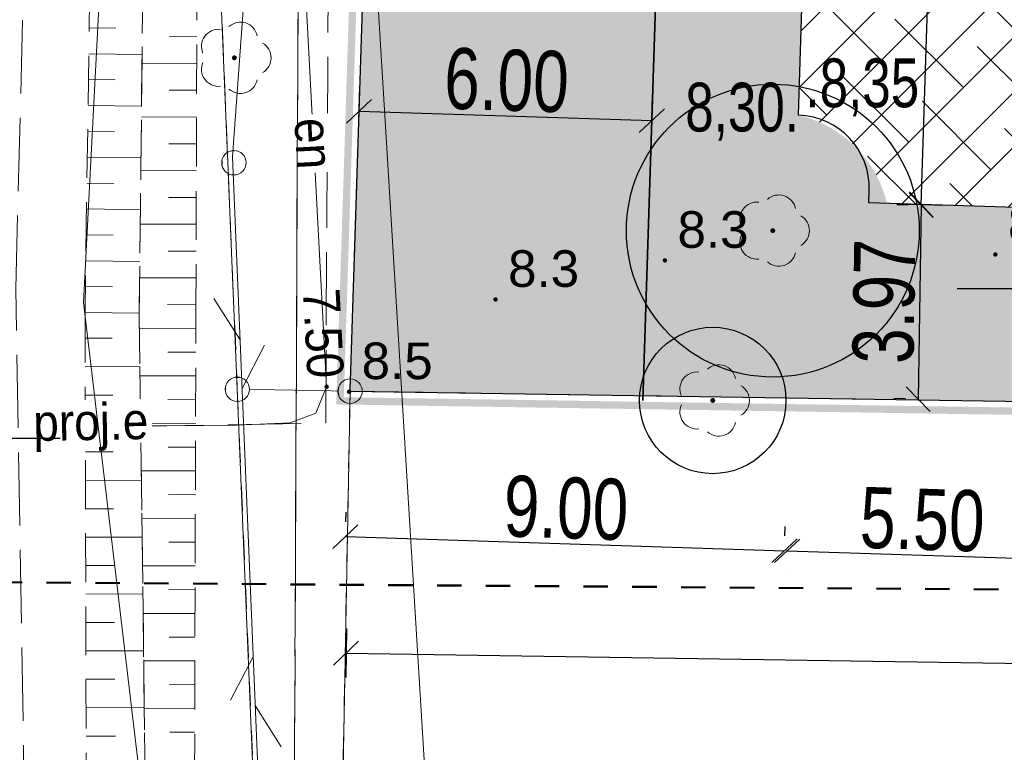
# Model space of a CAD drawing. Extents: x -3 to 10956327, y 0 to 11904415.
# Tile 7 of 15: x 5478128 to 5478148, y 5952191 to 5952206. Entities that reach past the tile are written whole.
import ezdxf
from ezdxf.enums import TextEntityAlignment as Align

# ---------------------------------------------------------------- set-up
doc = ezdxf.new("R2010")
doc.units = 0
doc.header["$LTSCALE"] = 0.5
doc.header["$PDMODE"] = 33
doc.header["$PDSIZE"] = 0.3
for name, pattern in [('1 1', [2, 1, -1]), ('2 1', [3, 2, -1]), ('3 1', [4, 3, -1]), ('EGKK', [4, 3, -1]), ('EGUG', [2, 1, -1]), ('HIDDEN', [0.375, 0.25, -0.125])]:
    doc.linetypes.add(name, pattern=pattern)
doc.layers.get('0').update_dxf_attribs({"color": 251})
doc.layers.get('Defpoints').update_dxf_attribs({"color": 251})
for name, color, linetype in [('--drzewa', 74, 'Continuous'), ('--granica', 2, 'Continuous'), ('--rzędne terenu', 5, 'Continuous'), ('--trawa', 104, 'Continuous'), ('--utw.ażur', 251, 'Continuous'), ('PARSI', 7, 'Continuous'), ('Strzałka', 251, 'Continuous')]:
    doc.layers.add(name, color=color, linetype=linetype)
for name, color, linetype, lineweight in [('--linia  zabudowy', 1, 'Continuous', 35), ('--wymiary', 7, 'Continuous', 0), ('--zagos.terenu', 7, 'Continuous', 30), ('EGDE', 7, 'Continuous', 20), ('EGKK', 251, 'Continuous', 20), ('EGPG', 251, 'Continuous', 20), ('EGPG_O', 251, 'Continuous', 20), ('EGUG', 251, 'Continuous', 20), ('OTK', 251, 'Continuous', 20), ('OTR', 251, 'Continuous', 20), ('OTRN', 251, 'Continuous', 20), ('OTRN_O', 251, 'Continuous', 18), ('OTZ', 3, 'Continuous', 20), ('SUE', 251, 'Continuous', 20), ('SUE_O', 251, 'Continuous', 20), ('SUK', 251, 'Continuous', 20), ('SUL', 251, 'Continuous', 20), ('SUP', 251, 'Continuous', 20), ('SUPS', 251, 'Continuous', 20), ('SUPS_O', 251, 'Continuous', 0), ('SUT', 251, 'Continuous', 20)]:
    doc.layers.add(name, color=color, linetype=linetype, lineweight=lineweight)
doc.styles.add('1-500', font='arial.ttf', dxfattribs={"width": 0.75, "height": 1.25})
doc.styles.add('BDOT', font='Arial.ttf', dxfattribs={"width": 0.9})
doc.styles.add('EGBP', font='arial.ttf')
doc.styles.add('GESUT', font='Arial.ttf', dxfattribs={"width": 0.9})
doc.styles.add('STYL-1', font='arial.ttf', dxfattribs={"width": 0.75})
doc.linetypes.add('LINIA ZAB2', pattern='A,0.4,[135,RODZLIN.shx,S=0.015,R=0,X=-0.1,Y=0],0.4', length=0.8)
doc.linetypes.add('SUTP', pattern='A,7.5,[50,msgB.shx,S=1,R=0,X=0,Y=0],15,[50,msgB.shx,S=1,R=180,X=0,Y=0],7.5', length=30)
doc.dimstyles.new('1-500', dxfattribs={"dimtxt": 1.25, "dimasz": 0.5, "dimexe": 0.5, "dimexo": 1, "dimgap": 0.09, "dimtad": 1, "dimzin": 0, "dimdsep": 46, "dimtxsty": '1-500', "dimblk": 'OBLIQUE', "dimcen": 0.09, "dimclrt": 256, "dimadec": 0, "dimazin": 0, "dimtfac": 1, "dimtdec": 4, "dimtix": 1, "dimtofl": 0, "dimtmove": 2, "dimatfit": 3, "dimldrblk": 'OBLIQUE', "dimfxl": 0.5, "dimfxlon": 1, "dimtvp": 0.9, "dimtolj": 1, "dimtzin": 0, "dimarcsym": 0})

# ---------------------------------------------------------------- blocks, each defined once
blk = doc.blocks.new('OTZL')
at = {"layer": 'OTZ', "color": 0, "lineweight": 18, "const_width": 0.1}
blk.add_lwpolyline([(-0.05, 0, 1), (0.05, 0, 1)], format="xyb", close=True, dxfattribs=at)
at = {"layer": 'OTZ', "color": 0, "lineweight": 18}
for centre, start, end in [((0.247, 0.761), 12, 132), ((-0.647, 0.47), 84, 204), ((0.8, 0), 300, 60), ((-0.647, -0.47), 156, 276), ((0.247, -0.761), 228, 348)]:
    blk.add_arc(centre, 0.7, start, end, dxfattribs=at)
blk = doc.blocks.new('SUPS_B')
at = {"layer": 'SUPS', "color": 0, "const_width": 0.09, "flags": 128}
blk.add_lwpolyline([(-0.045, 0, 1), (0.045, 0, 1)], format="xyb", close=True, dxfattribs=at)
at = {"layer": 'SUPS_O', "color": 0, "style": 'GESUT', "width": 0.9}
blk.add_attdef('RZEDNA', (1.597, -0.736), '', height=1.5, dxfattribs=at)
blk = doc.blocks.new('SUPP')
at = {"color": 0}
blk.add_wipeout([(0.48, 0), (0.457, 0.148), (0.388, 0.282), (0.282, 0.388), (0.148, 0.457), (0, 0.48), (-0.148, 0.457), (-0.282, 0.388), (-0.388, 0.282), (-0.457, 0.148), (-0.48, 0), (-0.457, -0.148), (-0.388, -0.282), (-0.282, -0.388), (-0.148, -0.457), (0, -0.48), (0.148, -0.457), (0.282, -0.388), (0.388, -0.282), (0.457, -0.148)], dxfattribs=at).dxf.layer = 'SUP'
at = {"layer": 'SUP', "color": 0, "lineweight": 18}
blk.add_circle((0, 0), 0.5, dxfattribs=at)
blk = doc.blocks.new('EGPG_a')
at = {"layer": 'EGPG_O', "color": 0, "style": 'EGBP'}
blk.add_attdef('NRP', (0.976, 0.519), '', height=1.5, dxfattribs=at)
at = {"color": 0}
blk.add_wipeout([(0.48, 0), (0.457, 0.148), (0.388, 0.282), (0.282, 0.388), (0.148, 0.457), (0, 0.48), (-0.148, 0.457), (-0.282, 0.388), (-0.388, 0.282), (-0.457, 0.148), (-0.48, 0), (-0.457, -0.148), (-0.388, -0.282), (-0.282, -0.388), (-0.148, -0.457), (0, -0.48), (0.148, -0.457), (0.282, -0.388), (0.388, -0.282), (0.457, -0.148)], dxfattribs=at).dxf.layer = 'EGPG'
at = {"layer": 'EGPG', "color": 0, "lineweight": 18}
blk.add_circle((0, 0, 1), 0.5, dxfattribs=at)
blk = doc.blocks.new('OTRN')
at = {"layer": 'OTRN', "color": 0, "const_width": 0.09}
blk.add_lwpolyline([(-0.045, 0, 1), (0.045, 0, 1)], format="xyb", close=True, dxfattribs=at)
at = {"layer": 'OTRN_O', "color": 0, "style": 'BDOT'}
blk.add_attdef('RZEDNA', (0.514, 0.515), '', height=1.5, dxfattribs=at)
blk = doc.blocks.new('SUTP')
at = {"layer": 'SUT', "color": 0, "lineweight": 18}
for p, q in [((-1, 0.268), (0, 2)), ((1, -1.732), (0, 0))]:
    blk.add_line(p, q, dxfattribs=at)
blk = doc.blocks.new('mzsk')
at = {"layer": 'PARSI', "color": 0}
for p, q in [((0, -5), (0, 5)), ((5, 0), (-5, 0))]:
    blk.add_line(p, q, dxfattribs=at)
blk = doc.blocks.new('_Oblique')
at = {"color": 0, "linetype": 'ByBlock', "lineweight": -2}
blk.add_line((-0.5, -0.5), (0.5, 0.5), dxfattribs=at)
blk = doc.blocks.new('*D247')
at = {"layer": '--wymiary', "color": 0, "lineweight": -2}
for p, q in [((5478134.974, 5952195.224), (5478134.98, 5952195.42)), ((5478143.969, 5952194.935), (5478143.976, 5952195.131)), ((5478134.964, 5952194.92), (5478143.96, 5952194.631))]:
    blk.add_line(p, q, dxfattribs=at)
at = {"layer": 'Defpoints', "color": 0}
for p in [(5478143.96, 5952194.631), (5478134.942, 5952194.225), (5478143.937, 5952193.936)]:
    blk.add_point(p, dxfattribs=at)
at = {"layer": '--wymiary', "color": 0, "lineweight": -2, "xscale": 0.5, "yscale": 0.5, "zscale": 0.5}
for p, rotation in [((5478134.964, 5952194.92), 178.160296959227), ((5478143.96, 5952194.631), 358.160296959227)]:
    blk.add_blockref('_Oblique', p, dxfattribs=dict(at, rotation=rotation))
at = {"layer": '--wymiary', "insert": (5478139.485, 5952195.503), "char_height": 1.25, "attachment_point": 5, "rotation": 358.1603, "style": '1-500'}
blk.add_mtext('\\A1;9.00', dxfattribs=at)
blk = doc.blocks.new('*D248')
at = {"layer": '--wymiary', "color": 0, "lineweight": -2}
for p, q in [((5478144.013, 5952194.63), (5478149.51, 5952194.453)), ((5478143.997, 5952194.13), (5478143.997, 5952194.13)), ((5478149.494, 5952193.953), (5478149.494, 5952193.953))]:
    blk.add_line(p, q, dxfattribs=at)
at = {"layer": 'Defpoints', "color": 0}
for p in [(5478144.029, 5952195.129), (5478149.526, 5952194.953), (5478149.51, 5952194.453)]:
    blk.add_point(p, dxfattribs=at)
at = {"layer": '--wymiary', "color": 0, "lineweight": -2, "xscale": 0.5, "yscale": 0.5, "zscale": 0.5}
for p, rotation in [((5478144.013, 5952194.63), 178.1602969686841), ((5478149.51, 5952194.453), 358.160296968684)]:
    blk.add_blockref('_Oblique', p, dxfattribs=dict(at, rotation=rotation))
at = {"layer": '--wymiary', "insert": (5478146.785, 5952195.269), "char_height": 1.25, "attachment_point": 5, "rotation": 358.1603, "style": '1-500'}
blk.add_mtext('\\A1;5.50', dxfattribs=at)
blk = doc.blocks.new('*D257')
at = {"layer": '--wymiary', "color": 0, "lineweight": -2}
for p, q in [((5478134.985, 5952193.035), (5478134.97, 5952192.035)), ((5478134.977, 5952192.535), (5478182.337, 5952191.805)), ((5478182.345, 5952192.305), (5478182.33, 5952191.305))]:
    blk.add_line(p, q, dxfattribs=at)
at = {"layer": 'Defpoints', "color": 0}
for p in [(5478135.06, 5952197.9), (5478182.42, 5952197.17), (5478182.337, 5952191.805)]:
    blk.add_point(p, dxfattribs=at)
at = {"layer": '--wymiary', "color": 0, "lineweight": -2, "xscale": 0.5, "yscale": 0.5, "zscale": 0.5}
for p, rotation in [((5478134.977, 5952192.535), 179.116921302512), ((5478182.337, 5952191.805), 359.116921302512)]:
    blk.add_blockref('_Oblique', p, dxfattribs=dict(at, rotation=rotation))
at = {"layer": '--wymiary', "insert": (5478158.669, 5952192.898), "char_height": 1.25, "attachment_point": 5, "rotation": 359.1169, "style": '1-500'}
blk.add_mtext('\\A1;47.37', dxfattribs=at)
blk = doc.blocks.new('*D258')
at = {"layer": '--linia  zabudowy', "color": 0, "linetype": 'Continuous', "lineweight": -2, "ltscale": 10}
for p, q in [((5478135.238, 5952203.45), (5478135.26, 5952204.136)), ((5478141.235, 5952203.257), (5478141.257, 5952203.943)), ((5478135.244, 5952203.636), (5478141.241, 5952203.443))]:
    blk.add_line(p, q, dxfattribs=at)
at = {"layer": 'Defpoints', "color": 0}
for p in [(5478141.241, 5952203.443), (5478135.206, 5952202.451), (5478141.203, 5952202.258)]:
    blk.add_point(p, dxfattribs=at)
at = {"layer": '--linia  zabudowy', "color": 0, "lineweight": -2, "xscale": 0.5, "yscale": 0.5, "zscale": 0.5}
for p, rotation in [((5478135.244, 5952203.636), 178.160296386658), ((5478141.241, 5952203.443), 358.160296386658)]:
    blk.add_blockref('_Oblique', p, dxfattribs=dict(at, rotation=rotation))
at = {"layer": '--linia  zabudowy', "lineweight": 0, "insert": (5478138.266, 5952204.267), "char_height": 1.25, "attachment_point": 5, "rotation": 358.1603, "style": '1-500'}
blk.add_mtext('\\A1;6.00', dxfattribs=at)
blk = doc.blocks.new('*D276')
at = {"layer": '--wymiary', "color": 0, "lineweight": -2}
for p, q in [((5478146.762, 5952201.724), (5478147.488, 5952224.313)), ((5478146.988, 5952224.329), (5478147.988, 5952224.297)), ((5478146.263, 5952201.74), (5478147.262, 5952201.708))]:
    blk.add_line(p, q, dxfattribs=at)
at = {"layer": 'Defpoints', "color": 0}
for p in [(5478145.938, 5952224.362), (5478147.488, 5952224.313), (5478145.212, 5952201.774)]:
    blk.add_point(p, dxfattribs=at)
at = {"layer": '--wymiary', "color": 0, "lineweight": -2, "xscale": 0.5, "yscale": 0.5, "zscale": 0.5}
for p, rotation in [((5478147.488, 5952224.313), 88.16029638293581), ((5478146.762, 5952201.724), 268.1602963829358)]:
    blk.add_blockref('_Oblique', p, dxfattribs=dict(at, rotation=rotation))
at = {"layer": '--wymiary', "insert": (5478146.397, 5952213.042), "char_height": 1.25, "attachment_point": 5, "rotation": 88.1603, "style": '1-500'}
blk.add_mtext('\\A1;22.60', dxfattribs=at)
blk = doc.blocks.new('*D311')
at = {"layer": '--wymiary', "color": 0, "lineweight": -2}
for p, q in [((5478146.503, 5952201.716), (5478146.262, 5952201.72)), ((5478146.762, 5952201.712), (5478146.701, 5952197.739)), ((5478146.441, 5952197.743), (5478146.201, 5952197.747))]:
    blk.add_line(p, q, dxfattribs=at)
at = {"layer": 'Defpoints', "color": 0}
for p in [(5478147.503, 5952201.7), (5478146.701, 5952197.739), (5478147.441, 5952197.728)]:
    blk.add_point(p, dxfattribs=at)
at = {"layer": '--wymiary', "color": 0, "lineweight": -2, "xscale": 0.5, "yscale": 0.5, "zscale": 0.5}
for p, rotation in [((5478146.762, 5952201.712), 89.11692130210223), ((5478146.701, 5952197.739), 269.1169213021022)]:
    blk.add_blockref('_Oblique', p, dxfattribs=dict(at, rotation=rotation))
at = {"layer": '--wymiary', "insert": (5478146.003, 5952199.737), "char_height": 1.25, "attachment_point": 5, "rotation": 89.1169, "style": '1-500'}
blk.add_mtext('\\A1;3.97', dxfattribs=at)
blk = doc.blocks.new('*D326')
at = {"color": 0, "lineweight": -2}
for p, q in [((5478123.686, 5952226.313), (5478122.788, 5952198.283)), ((5478124.185, 5952226.297), (5478123.186, 5952226.329)), ((5478123.288, 5952198.267), (5478122.288, 5952198.299))]:
    blk.add_line(p, q, dxfattribs=at)
at = {"layer": 'Defpoints', "color": 0}
for p in [(5478135.96, 5952225.92), (5478122.788, 5952198.283), (5478135.062, 5952197.89)]:
    blk.add_point(p, dxfattribs=at)
at = {"color": 0, "lineweight": -2, "xscale": 0.5, "yscale": 0.5, "zscale": 0.5}
for p, rotation in [((5478123.686, 5952226.313), 88.16605781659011), ((5478122.788, 5952198.283), 268.1660578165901)]:
    blk.add_blockref('_Oblique', p, dxfattribs=dict(at, rotation=rotation))
at = {"insert": (5478122.509, 5952212.321), "char_height": 1.25, "attachment_point": 5, "rotation": 88.1661, "style": '1-500'}
blk.add_mtext('\\A1;28.04', dxfattribs=at)

msp = doc.modelspace()

# ---------------------------------------------------------------- hatches: boundary and pattern name
at = {"layer": '--utw.ażur'}
h = msp.add_hatch(dxfattribs=at)
h.set_pattern_fill('ANSI38', color=256, scale=0.25, style=0)
h.paths.add_polyline_path([(5478144.246, 5952203.557, -0.284874), (5478146.06, 5952201.747), (5478149.687, 5952201.63), (5478150.3, 5952220.716), (5478156.301, 5952220.533), (5478156.414, 5952224.036), (5478141.917, 5952224.491), (5478139.418, 5952224.572), (5478135.906, 5952224.684), (5478135.77, 5952220.602), (5478143.285, 5952220.362, -0.405573), (5478144.737, 5952218.863), (5478144.656, 5952216.316)])

# ---------------------------------------------------------------- linework, layer by layer
at = {"layer": '--drzewa'}
for centre, radius in [((5478143.72, 5952201.19, 8.237), 3), ((5478142.49, 5952197.71, 8.147), 1.5)]:
    msp.add_circle(centre, radius, dxfattribs=at)
at = {"layer": '--linia  zabudowy', "linetype": 'LINIA ZAB2', "ltscale": 10}
msp.add_lwpolyline([(5478142.281, 5952235.821), (5478142.121, 5952230.823), (5478141.96, 5952225.826), (5478141.057, 5952197.707)], dxfattribs=at)
at = {"layer": '--zagos.terenu', "linetype": 'Continuous'}
for p, q in [((5478144.246, 5952203.556), (5478144.656, 5952216.316)), ((5478145.689, 5952201.759), (5478145.697, 5952202.009)), ((5478149.687, 5952201.63), (5478145.689, 5952201.759))]:
    msp.add_line(p, q, dxfattribs=at)
msp.add_arc((5478144.198, 5952202.057), 1.5, 358.1603, 88.1603, dxfattribs=at)
at = {"layer": 'EGDE', "lineweight": 18}
for points in [[(5478138.643, 5952261.948), (5478135.96, 5952225.92), (5478183.22, 5952225.18), (5478182.42, 5952197.17), (5478135.06, 5952197.9), (5478134.54, 5952169.916)], [(5478134.548, 5952170.371), (5478135.06, 5952197.9), (5478132.75, 5952197.94), (5478133.89, 5952170.239)]]:
    msp.add_lwpolyline(points, dxfattribs=at)
msp.add_lwpolyline([(5478135.06, 5952197.9), (5478182.42, 5952197.17), (5478183.22, 5952225.18), (5478135.96, 5952225.92)], close=True, dxfattribs=at)
at = {"layer": 'EGKK', "linetype": 'EGKK', "lineweight": 18}
msp.add_lwpolyline([(5478135.06, 5952197.9), (5478182.42, 5952197.17), (5478183.22, 5952225.18), (5478135.96, 5952225.92)], close=True, dxfattribs=at)
at = {"layer": 'EGUG', "linetype": 'EGUG', "lineweight": 18}
msp.add_lwpolyline([(5478135.06, 5952197.9), (5478182.42, 5952197.17), (5478183.22, 5952225.18), (5478135.96, 5952225.92)], close=True, dxfattribs=at)
at = {"layer": 'OTR'}
for p, q in [((5478129.714, 5952205.345), (5478130.259, 5952205.337)), ((5478131.921, 5952205.162), (5478131.362, 5952205.164)), ((5478129.707, 5952204.815), (5478130.799, 5952204.799)), ((5478131.919, 5952204.613), (5478130.797, 5952204.617)), ((5478129.699, 5952204.285), (5478130.246, 5952204.277)), ((5478131.917, 5952204.064), (5478131.354, 5952204.066)), ((5478129.691, 5952203.755), (5478130.787, 5952203.739)), ((5478131.915, 5952203.515), (5478130.785, 5952203.519)), ((5478129.684, 5952203.225), (5478130.232, 5952203.217)), ((5478131.913, 5952202.966), (5478131.346, 5952202.968)), ((5478129.676, 5952202.695), (5478130.775, 5952202.679)), ((5478131.911, 5952202.417), (5478130.773, 5952202.421)), ((5478129.668, 5952202.165), (5478130.219, 5952202.157)), ((5478131.909, 5952201.868), (5478131.338, 5952201.87)), ((5478129.661, 5952201.635), (5478130.764, 5952201.619)), ((5478131.907, 5952201.319), (5478130.76, 5952201.323)), ((5478129.653, 5952201.104), (5478130.206, 5952201.097)), ((5478131.905, 5952200.77), (5478131.33, 5952200.772)), ((5478129.646, 5952200.574), (5478130.752, 5952200.558)), ((5478131.903, 5952200.22), (5478130.748, 5952200.225)), ((5478129.638, 5952200.044), (5478130.192, 5952200.036)), ((5478131.901, 5952199.671), (5478131.322, 5952199.674)), ((5478129.63, 5952199.514), (5478130.74, 5952199.498)), ((5478131.899, 5952199.185), (5478130.744, 5952199.188)), ((5478129.631, 5952198.984), (5478130.189, 5952198.986)), ((5478131.898, 5952198.698), (5478131.324, 5952198.7)), ((5478129.633, 5952198.402), (5478130.754, 5952198.405)), ((5478131.896, 5952198.212), (5478130.756, 5952198.215)), ((5478129.634, 5952197.82), (5478130.198, 5952197.821)), ((5478131.895, 5952197.725), (5478131.329, 5952197.727)), ((5478129.636, 5952197.238), (5478130.769, 5952197.241)), ((5478131.894, 5952197.239), (5478130.769, 5952197.242)), ((5478129.637, 5952196.655), (5478130.207, 5952196.657)), ((5478131.892, 5952196.752), (5478131.334, 5952196.754)), ((5478131.891, 5952196.266), (5478130.781, 5952196.269)), ((5478129.639, 5952196.073), (5478130.784, 5952196.076)), ((5478131.89, 5952195.779), (5478131.339, 5952195.781)), ((5478129.64, 5952195.491), (5478130.216, 5952195.493)), ((5478131.888, 5952195.293), (5478130.794, 5952195.296)), ((5478129.642, 5952194.909), (5478130.799, 5952194.912)), ((5478131.887, 5952194.806), (5478131.344, 5952194.808)), ((5478129.643, 5952194.327), (5478130.225, 5952194.328)), ((5478131.886, 5952194.32), (5478130.807, 5952194.323)), ((5478131.884, 5952193.833), (5478131.349, 5952193.835)), ((5478129.645, 5952193.745), (5478130.814, 5952193.748)), ((5478131.883, 5952193.347), (5478130.819, 5952193.349)), ((5478129.646, 5952193.162), (5478130.234, 5952193.164)), ((5478131.882, 5952192.86), (5478131.354, 5952192.861)), ((5478129.648, 5952192.58), (5478130.829, 5952192.583)), ((5478131.88, 5952192.373), (5478130.832, 5952192.376)), ((5478129.649, 5952191.998), (5478130.243, 5952192)), ((5478131.879, 5952191.887), (5478131.359, 5952191.888)), ((5478129.651, 5952191.416), (5478130.844, 5952191.419)), ((5478131.878, 5952191.4), (5478130.845, 5952191.403)), ((5478129.652, 5952190.834), (5478130.252, 5952190.835)), ((5478131.876, 5952190.914), (5478131.364, 5952190.915))]:
    msp.add_line(p, q, dxfattribs=at)
at = {"layer": 'OTR', "linetype": '2 1', "lineweight": 18}
for points in [[(5478131.389, 5952170.103), (5478131.02, 5952177.9), (5478130.74, 5952199.46), (5478130.93, 5952216.73), (5478130.78, 5952218.43), (5478130.53, 5952218.92), (5478129.9, 5952218.27), (5478129.63, 5952199.49), (5478129.66, 5952187.82), (5478130.01, 5952177.81), (5478130.345, 5952170.112)], [(5478132.241, 5952170.434), (5478131.84, 5952177.88), (5478131.9, 5952199.5), (5478131.97, 5952218.27), (5478131.51, 5952218.87), (5478131.24, 5952218.45), (5478130.93, 5952216.73), (5478130.74, 5952199.46), (5478131.02, 5952177.9), (5478131.359, 5952170.742)]]:
    msp.add_lwpolyline(points, dxfattribs=at)
at = {"layer": 'SUE', "linetype": '3 1', "lineweight": 18}
msp.add_lwpolyline([(5478116.68, 5952186.92), (5478116.56, 5952196.92), (5478134.56, 5952197.25), (5478134.74, 5952228.28), (5478137.44, 5952261.9), (5478138.39, 5952261.75), (5478138.62, 5952261.73), (5478140.85, 5952261.47), (5478140.97, 5952261.23)], dxfattribs=at)
at = {"layer": 'SUE', "lineweight": 18}
msp.add_lwpolyline([(5478120.42, 5952196.88), (5478129.12, 5952196.94), (5478130.66, 5952197.19), (5478132.58, 5952197.2), (5478133.83, 5952197.25), (5478134.36, 5952197.45), (5478134.58, 5952197.99), (5478134.15, 5952206.13), (5478134.62, 5952212.34), (5478134.51, 5952219.92), (5478134.64, 5952225.79), (5478134.43, 5952231.37), (5478134.03, 5952236.57), (5478134.24, 5952241.09), (5478133.9, 5952245.18), (5478133.67, 5952247.41), (5478133.6, 5952249.4), (5478133.94, 5952255.78), (5478134.08, 5952257.6), (5478134.42, 5952258.55), (5478134.92, 5952258.91), (5478135.57, 5952259.4), (5478136.08, 5952259.5), (5478136.24, 5952259.5)], dxfattribs=at)

# ---------------------------------------------------------------- block references
at = {"layer": 'OTRN', "xscale": 0.5, "yscale": 0.5, "zscale": 0.5}
for p in [(5478138.04, 5952199.78, 8.324), (5478148.28, 5952200.7, 8.262), (5478141.51, 5952200.58, 8.25)]:
    msp.add_blockref('OTRN', p, dxfattribs=at).add_auto_attribs({'RZEDNA': '8.3'})
at = {"layer": 'OTZ', "xscale": 0.5, "yscale": 0.5, "zscale": 0.5, "rotation": 360}
msp.add_blockref('OTZL', (5478132.69, 5952204.73), dxfattribs=at)
at = {"layer": 'OTZ', "lineweight": 18, "xscale": 0.5, "yscale": 0.5, "zscale": 0.5}
for p in [(5478143.72, 5952201.19, 8.237), (5478142.49, 5952197.71, 8.147)]:
    msp.add_blockref('OTZL', p, dxfattribs=at)
at = {"layer": 'PARSI', "xscale": 0.5, "yscale": 0.5, "zscale": 0.5}
msp.add_blockref('mzsk', (5478150, 5952200), dxfattribs=at)
at = {"layer": 'SUPS'}
ref = msp.add_blockref('SUPS_B', (5478134.58, 5952197.99), dxfattribs=dict(at, xscale=0.5, yscale=0.5, zscale=0.5, rotation=360))
ref.add_attrib('RZEDNA', '7.50', dxfattribs={"layer": 'SUPS_O', "color": 0, "height": 0.75, "rotation": 273.0236, "style": 'GESUT', "width": 0.9}).set_placement((5478134.467, 5952200.002, 7.5), align=Align.MIDDLE_LEFT)
ref = msp.add_blockref('SUPS_B', (5478129.12, 5952196.94), dxfattribs=dict(at, xscale=0.5, yscale=0.5, zscale=0.5, rotation=360))
ref.add_attrib('RZEDNA', '7.00', dxfattribs={"layer": 'SUPS_O', "color": 0, "height": 0.75, "rotation": 0.3948, "style": 'GESUT', "width": 0.9}).set_placement((5478125.632, 5952196.918, 7), align=Align.MIDDLE_LEFT)
at = {"layer": 'SUT', "linetype": 'SUTP', "lineweight": 18, "xscale": 0.5, "yscale": 0.5, "zscale": 0.5, "rotation": 2.375405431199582}
msp.add_blockref('SUTP', (5478133.116, 5952191.46), dxfattribs=at)

# ---------------------------------------------------------------- texts
at = {"layer": '--rzędne terenu', "char_height": 1, "width": 11.893, "attachment_point": 1, "style": 'STYL-1'}
for s, insert in [('.8,35 ', (5478144.389, 5952204.717, -18.512)), ('8,30. ', (5478141.926, 5952204.22, -2.023))]:
    msp.add_mtext(s, dxfattribs=dict(at, insert=insert))

# ---------------------------------------------------------------- dimensions: what is measured, and where the dimension line sits
at = {"layer": '--linia  zabudowy', "linetype": 'Continuous', "lineweight": 0, "ltscale": 10}
dim = msp.add_aligned_dim(p1=(5478135.206, 5952202.451), p2=(5478141.203, 5952202.258), distance=1.186, dimstyle='1-500', dxfattribs=at)
dim.commit()
dim.dimension.update_dxf_attribs({"geometry": '*D258', "text_midpoint": (5478138.266, 5952204.267)})
at = {"layer": '--wymiary'}
dim = msp.add_aligned_dim(p1=(5478145.212, 5952201.774), p2=(5478145.938, 5952224.362), distance=-1.551, dimstyle='1-500', override={"dimtxt": 1.25, "dimtxsty": '1-500'}, dxfattribs=at)
dim.commit()
dim.dimension.update_dxf_attribs({"geometry": '*D276', "text_midpoint": (5478146.397, 5952213.042)})
for p1, p2, distance, picture, middle in [((5478147.503, 5952201.7), (5478147.441, 5952197.728), -0.741, '*D311', (5478146.003, 5952199.737)), ((5478134.942, 5952194.225), (5478143.937, 5952193.936), 0.695, '*D247', (5478139.485, 5952195.503)), ((5478144.029, 5952195.129), (5478149.526, 5952194.953), -0.5, '*D248', (5478146.785, 5952195.269))]:
    dim = msp.add_aligned_dim(p1=p1, p2=p2, distance=distance, dimstyle='1-500', dxfattribs=at)
    dim.commit()
    dim.dimension.update_dxf_attribs({"geometry": picture, "text_midpoint": middle})

# ---------------------------------------------------------------- next in the draw order: block references
at = {"layer": 'SUP', "xscale": 0.5, "yscale": 0.5, "zscale": 0.5, "rotation": 360}
msp.add_blockref('SUPP', (5478132.68, 5952202.58), dxfattribs=at)

# ---------------------------------------------------------------- next in the draw order: texts
at = {"layer": 'SUE_O', "insert": (5478128.57, 5952197.14), "char_height": 0.75, "attachment_point": 4, "rotation": 1.0502, "style": 'GESUT', "bg_fill": 3, "box_fill_scale": 1.1, "bg_fill_color": 256, "bg_fill_transparency": 0}
msp.add_mtext('proj.e', dxfattribs=at)

# ---------------------------------------------------------------- next in the draw order: linework, layer by layer
at = {"layer": 'EGDE', "lineweight": 18}
msp.add_lwpolyline([(5478131.99, 5952216.23), (5478132.75, 5952197.94), (5478135.06, 5952197.9), (5478135.96, 5952225.92), (5478132.73, 5952225.97)], close=True, dxfattribs=at)
at = {"layer": 'OTK', "linetype": '3 1', "lineweight": 18}
msp.add_lwpolyline([(5478128.828, 5952171.097), (5478128.63, 5952175.15), (5478128.21, 5952200), (5478128.68, 5952218.43), (5478128.8, 5952220.95), (5478128.95, 5952224.6), (5478129.06, 5952228.05), (5478130.35, 5952248.13), (5478131.12, 5952258.45), (5478131.23, 5952259.771)], dxfattribs=at)
at = {"layer": 'SUL', "lineweight": 35}
msp.add_lwpolyline([(5478120.42, 5952196.88), (5478129.12, 5952196.94)], dxfattribs=at)

# ---------------------------------------------------------------- next in the draw order: block references
at = {"layer": 'EGPG', "xscale": 0.5, "yscale": 0.5, "zscale": 0.5, "rotation": 360}
for p in [(5478132.75, 5952197.94), (5478135.06, 5952197.9)]:
    msp.add_blockref('EGPG_a', p, dxfattribs=at)

# ---------------------------------------------------------------- next in the draw order: texts
at = {"layer": 'SUE_O', "insert": (5478134.29, 5952203.5), "char_height": 0.75, "attachment_point": 4, "rotation": 273.0236, "style": 'GESUT', "bg_fill": 3, "box_fill_scale": 1.1, "bg_fill_color": 256, "bg_fill_transparency": 0}
msp.add_mtext('en', dxfattribs=at)

# ---------------------------------------------------------------- next in the draw order: hatches: boundary and pattern name
at = {"layer": '--trawa', "linetype": 'HIDDEN', "transparency": 33554687}
h = msp.add_hatch(dxfattribs=at)
h.set_pattern_fill('02-Tynk zaprawa', color=256, scale=2)
h.set_pattern_definition([(10, (0.8, 1.2), (-0.057081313, 6.0824946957), [0, -2]), (12, (1.4, 0.2), (-0.6605815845, 5.993632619), [0, -2]), (-3, (0, -0.2), (1.312645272, 5.9394412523), [0, -3]), (-82, (0.2, 0.1), (8.311829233, -1.659365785), [0, -1]), (23, (0, -0.1), (1.337632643, 7.0859536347), [0, -1.6]), (58, (-0.4, -0.6), (7.526094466, -1.165290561), [0, -1.2]), (79, (-0.4, 0.6), (-7.389559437, 2.862588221), [0, -1.8]), (40, (0.8, 1.2), (-5.661831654, 8.303232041), [0, -2]), (92, (1.4, 0.2), (-8.016066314, 0.3204385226), [0, -2]), (-43, (0, -0.2), (10.279330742, 9.556953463), [0, -3]), (-12, (0.2, 0.1), (3.986283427, 5.28673287), [0, -1]), (63, (0, -0.1), (-3.3518758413, 6.1971709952), [0, -1.8]), (6, (-0.4, -0.6), (3.0985469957, -0.7803886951), [0, -1.2]), (138, (-0.4, 0.6), (-7.597882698, -6.346036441), [0, -8.6]), (82, (0.8, 1.2), (-5.8024353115, 1.8253066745), [0.2, -2]), (-12, (1.4, 0.2), (1.8343587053, 5.74413859), [0.2, -2]), (37, (0, -0.2), (-2.812254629, 5.3936280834), [0.2, -3]), (-102, (0.2, 0.1), (7.2430280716, -4.4021068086), [0.2, -1]), (103, (0, -0.1), (-6.746024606, 2.547773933), [0.2, -1.6]), (-19, (-0.4, -0.6), (0.5575786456, -7.5953344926), [0.2, -1.2]), (9, (-0.4, 0.6), (0.1625748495, 7.922977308), [0.2, -1.8]), (-92, (0.8, 1.2), (9.959008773, -1.348385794), [0.2, -2]), (-62, (1.4, 0.2), (7.3452636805, 3.2260039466), [0.2, -2]), (143, (0, -0.2), (-9.224045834, -10.579082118), [0.2, -3]), (112, (0.2, 0.1), (-6.612001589, 0.3484752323), [0.2, -1]), (-53, (0, -0.1), (7.039346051, 0.295985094), [0.2, -1.8]), (126, (-0.4, -0.6), (-0.87343706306, 3.07361476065), [0.2, -1.2]), (38, (-0.4, 0.6), (-4.930267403, 8.584431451), [0.2, -8.6]), (82, (0.82, 1.2), (-5.8024353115, 1.8253066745), [0.2, -2]), (-12, (1.42, 0.2), (1.8343587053, 5.74413859), [0.2, -2]), (37, (0.02, -0.2), (-2.812254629, 5.3936280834), [0.2, -3]), (-102, (0.22, 0.1), (7.2430280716, -4.4021068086), [0.2, -1]), (103, (0.02, -0.1), (-6.746024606, 2.547773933), [0.2, -1.6]), (-19, (-0.42, -0.6), (0.5575786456, -7.5953344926), [0.2, -1.2]), (9, (-0.42, 0.6), (0.1625748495, 7.922977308), [0.2, -1.8]), (-92, (0.82, 1.2), (9.959008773, -1.348385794), [0.2, -2]), (-62, (1.42, 0.2), (7.3452636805, 3.2260039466), [0.2, -2]), (143, (0.02, -0.2), (-9.224045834, -10.579082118), [0.2, -3]), (112, (0.22, 0.1), (-6.612001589, 0.3484752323), [0.2, -1]), (-53, (0.02, -0.1), (7.039346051, 0.295985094), [0.2, -1.8]), (126, (-0.42, -0.6), (-0.87343706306, 3.07361476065), [0.2, -1.2]), (38, (-0.42, 0.6), (-4.930267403, 8.584431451), [0.2, -8.6])])
h.paths.add_polyline_path([(5478182.42, 5952197.17), (5478135.06, 5952197.9), (5478135.792, 5952220.602), (5478143.285, 5952220.362, -0.40553), (5478144.737, 5952218.863), (5478143.837, 5952218.844), (5478143.757, 5952216.345), (5478144.656, 5952216.316), (5478144.246, 5952203.557, -0.282841), (5478146.06, 5952201.747), (5478149.687, 5952201.63, -0.445333), (5478151.195, 5952203.332), (5478154.741, 5952203.219), (5478154.824, 5952205.804), (5478159.322, 5952205.659), (5478159.174, 5952201.067), (5478167.014, 5952200.816), (5478167.431, 5952213.809), (5478159.591, 5952214.061), (5478159.442, 5952209.401), (5478159.47, 5952210.277), (5478159.442, 5952209.401), (5478155.213, 5952209.976), (5478155.298, 5952220.56), (5478156.297, 5952220.528), (5478156.414, 5952224.036), (5478141.917, 5952224.491), (5478141.956, 5952225.691), (5478139.457, 5952225.771), (5478139.418, 5952224.572), (5478135.928, 5952224.684), (5478135.96, 5952225.92), (5478183.22, 5952225.18)])

# ---------------------------------------------------------------- next in the draw order: linework, layer by layer
at = {"layer": '--granica', "lineweight": 40, "const_width": 0.15, "flags": 128}
msp.add_lwpolyline([(5478135.766, 5952226.123), (5478183.426, 5952225.377), (5478182.614, 5952196.967), (5478134.854, 5952197.703)], close=True, dxfattribs=at)
for q in [(5478135.764, 5952219.804), (5478158.74, 5952197.535)]:
    msp.add_line((5478135.06, 5952197.9), q)
at = {"layer": 'EGDE', "lineweight": 18}
msp.add_lwpolyline([(5478133.87, 5952170.732), (5478132.75, 5952197.94), (5478131.99, 5952216.23), (5478132.73, 5952225.97), (5478135.46, 5952261.562)], dxfattribs=at)
at = {"layer": 'EGUG', "linetype": 'EGUG', "lineweight": 18}
for points in [[(5478133.878, 5952170.536), (5478132.75, 5952197.94), (5478131.99, 5952216.23), (5478132.73, 5952225.97), (5478135.479, 5952261.807)], [(5478134.566, 5952171.322), (5478135.06, 5952197.9), (5478135.96, 5952225.92), (5478138.641, 5952261.913)], [(5478135.458, 5952261.531), (5478132.73, 5952225.97), (5478131.99, 5952216.23), (5478132.75, 5952197.94), (5478133.841, 5952171.424)], [(5478201.197, 5952247.222), (5478186.09, 5952245.8), (5478183.22, 5952225.18), (5478182.42, 5952197.17), (5478135.06, 5952197.9), (5478134.54, 5952169.967)]]:
    msp.add_lwpolyline(points, dxfattribs=at)
at = {"layer": 'Strzałka', "linetype": '1 1', "lineweight": 50, "flags": 128}
msp.add_lwpolyline([(5478188.435, 5952229.332), (5478187.552, 5952193.554), (5478113.251, 5952194.092), (5478113.161, 5952230.256), (5478188.435, 5952229.332), (5478188.435, 5952229.332)], dxfattribs=at)
at = {"layer": 'SUK', "lineweight": 18}
for points in [[(5478132.942, 5952171.567), (5478132.46, 5952175.59), (5478129.6, 5952199.72), (5478132.13, 5952248.55)], [(5478137.704, 5952171.888), (5478135.32, 5952210.94), (5478137.17, 5952247.91)]]:
    msp.add_lwpolyline(points, dxfattribs=at)
at = {"layer": 'SUT', "linetype": '3 1', "lineweight": 18}
for points in [[(5478133.821, 5952169.105), (5478134, 5952207.05), (5478136.79, 5952259.85), (5478141.44, 5952266.25)], [(5478133.828, 5952170.469), (5478134, 5952207.05), (5478136.79, 5952259.85), (5478141.44, 5952266.25)]]:
    msp.add_lwpolyline(points, dxfattribs=at)
at = {"layer": 'SUT', "linetype": 'Continuous', "lineweight": 18, "flags": 128}
msp.add_lwpolyline([(5478136.83, 5952260.26), (5478132.65, 5952202.7), (5478133.996, 5952170.257)], dxfattribs=at)

# ---------------------------------------------------------------- next in the draw order: block references
at = {"layer": 'OTRN', "xscale": 0.5, "yscale": 0.5, "zscale": 0.5}
msp.add_blockref('OTRN', (5478135.04, 5952197.89, 8.465), dxfattribs=at).add_auto_attribs({'RZEDNA': '8.5'})
at = {"layer": 'SUT', "linetype": 'SUTP', "lineweight": 18, "xscale": 0.5, "yscale": 0.5, "zscale": 0.5, "rotation": 182.3754054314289}
msp.add_blockref('SUTP', (5478132.805, 5952198.953), dxfattribs=at)

# ---------------------------------------------------------------- next in the draw order: dimensions: what is measured, and where the dimension line sits
at = {"layer": '--wymiary'}
dim = msp.add_aligned_dim(p1=(5478135.06, 5952197.9), p2=(5478182.42, 5952197.17), distance=-5.366, dimstyle='1-500', override={"dimtxt": 1.25}, dxfattribs=at)
dim.commit()
dim.dimension.update_dxf_attribs({"geometry": '*D257', "text_midpoint": (5478158.669, 5952192.898)})
dim = msp.add_aligned_dim(p1=(5478135.96, 5952225.92), p2=(5478135.062, 5952197.89), distance=-12.281, dimstyle='1-500')
dim.commit()
dim.dimension.update_dxf_attribs({"geometry": '*D326', "text_midpoint": (5478122.509, 5952212.321)})

doc.saveas('drawing.dxf')
